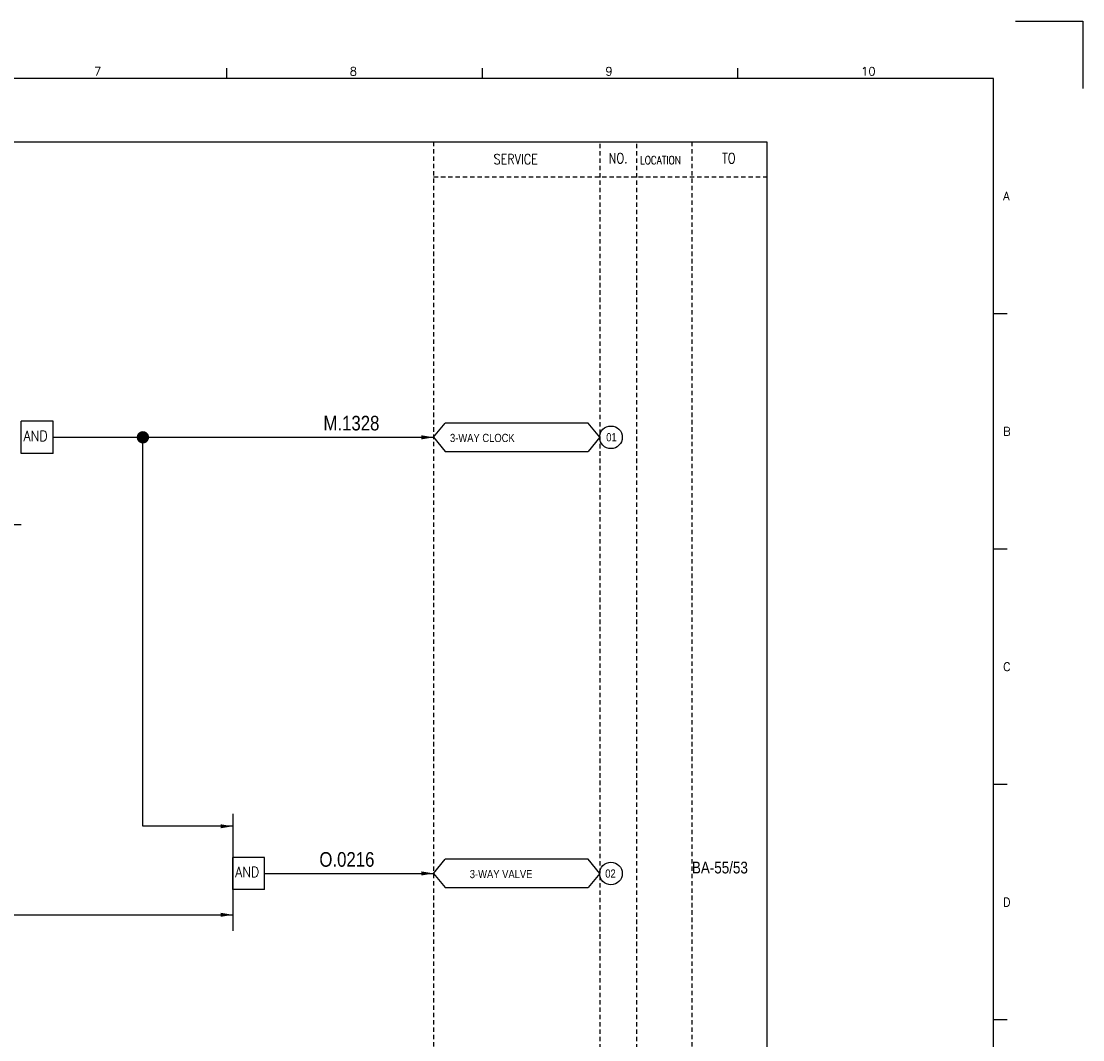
# Model space of a CAD drawing. Extents: x 1547 to 2513, y -183 to 500.
# Tile 4 of 4: x 2151 to 2513, y 152 to 500. Entities that reach past the tile are written whole.
import ezdxf
from ezdxf.enums import TextEntityAlignment as Align

# ---------------------------------------------------------------- set-up
doc = ezdxf.new("R2010")
doc.units = 0
doc.header["$MEASUREMENT"] = 0
doc.linetypes.add('HIDDEN', pattern=[4, 1.5, -1, 1.5])
doc.layers.get('0').update_dxf_attribs({"linetype": 'CONTINUOUS'})
doc.layers.get('DEFPOINTS').update_dxf_attribs({"linetype": 'CONTINUOUS'})
for name, color, linetype in [('CON', 4, 'CONTINUOUS'), ('DCS', 7, 'CONTINUOUS'), ('HID', 2, 'HIDDEN'), ('圖框CON', 4, 'CONTINUOUS'), ('框線', 6, 'CONTINUOUS')]:
    doc.layers.add(name, color=color, linetype=linetype)
doc.styles.add('DAYUKP', font='complex', dxfattribs={"bigfont": 'DAYUKP.SHX'})
doc.styles.add('ROMANS', font='romans', dxfattribs={"width": 0.8})
doc.styles.add('style3', font='ARIALN.TTF')

# ---------------------------------------------------------------- blocks, each defined once
blk = doc.blocks.new('LEADER')
at = {"layer": 'CON'}
blk.add_solid([(0.85, -0.57), (0.85, -1.57), (3.85, -1.07)], dxfattribs=at)
blk = doc.blocks.new('1')
at = {"layer": 'DEFPOINTS'}
blk.add_lwpolyline([(2189, 689.33), (2211.97, 689.33), (2211.97, 666.36)], dxfattribs=at)
at = {"layer": '圖框CON'}
for p, q in [((1919.66, 669.85), (1919.66, 673.29)), ((2006.95, 669.85), (2006.95, 673.29)), ((2094.24, 669.85), (2094.24, 673.29)), ((2186.14, 589.41), (2181.53, 589.41)), ((2186.14, 509.01), (2181.53, 509.01)), ((2186.14, 428.61), (2181.53, 428.61)), ((2186.14, 348.2), (2181.53, 348.2))]:
    blk.add_line(p, q, dxfattribs=at)
at = {"layer": '框線'}
for p, q in [((2181.53, 669.81), (1308.62, 669.81)), ((2181.53, 26.6), (2181.53, 669.81))]:
    blk.add_line(p, q, dxfattribs=at)
at = {"style": 'DAYUKP'}
for s, height, p in [('7', 2.87, (1874.39, 670.78)), ('8', 2.87, (1961.68, 670.78)), ('9', 2.87, (2048.97, 670.78)), ('10', 2.871, (2136.26, 670.78))]:
    blk.add_text(s, height=height, dxfattribs=at).set_placement(p)
for s, p in [('A', (2184.79, 629.6)), ('B', (2184.79, 549.2)), ('C', (2184.79, 468.8)), ('D', (2184.79, 388.39))]:
    blk.add_text(s, height=2.87, dxfattribs=at).set_placement(p, align=Align.MIDDLE_LEFT)

msp = doc.modelspace()

# ---------------------------------------------------------------- linework, layer by layer
at = {"layer": 'CON', "color": 6}
for p, q in [((2150.59, 352.07), (2150.59, 363.03)), ((2161.46, 363.03), (2150.59, 363.03)), ((2161.46, 352.07), (2161.46, 363.03)), ((2291.41, 357.55), (2295.31, 362.36)), ((2344.21, 362.36), (2295.31, 362.36)), ((2348.11, 357.55), (2344.21, 362.36)), ((2291.41, 357.55), (2295.31, 352.73)), ((2348.11, 357.55), (2344.21, 352.73)), ((2161.46, 352.07), (2150.59, 352.07)), ((2295.31, 352.73), (2344.21, 352.73)), ((2222.84, 228.95), (2222.84, 188.99)), ((2222.84, 203.1), (2222.84, 214.06)), ((2233.7, 214.06), (2222.84, 214.06)), ((2233.7, 203.1), (2233.7, 214.06)), ((2291.41, 208.57), (2295.31, 213.39)), ((2344.22, 213.39), (2295.31, 213.39)), ((2348.11, 208.57), (2344.22, 213.39)), ((2291.41, 208.57), (2295.31, 203.76)), ((2348.11, 208.57), (2344.22, 203.76)), ((2233.7, 203.1), (2222.84, 203.1)), ((2295.31, 203.76), (2344.22, 203.76))]:
    msp.add_line(p, q, dxfattribs=at)
at = {"layer": 'CON'}
for p, q in [((2161.46, 357.55), (2291.41, 357.55)), ((2192.14, 224.68), (2192.14, 357.55)), ((2150.59, 327.7), (2112.16, 327.7)), ((2222.84, 224.68), (2192.14, 224.68)), ((2233.7, 208.58), (2291.41, 208.57)), ((2059.85, 194.43), (2222.84, 194.43))]:
    msp.add_line(p, q, dxfattribs=at)
msp.add_lwpolyline([(1691.16, 458.47), (2405.16, 458.47), (2405.16, -41.33), (1691.16, -41.33)], close=True, dxfattribs=at)
at = {"layer": 'CON', "const_width": 2.1}
msp.add_lwpolyline([(2191.09, 357.55, 1), (2193.19, 357.55, 1)], format="xyb", close=True, dxfattribs=at)
at = {"layer": 'CON'}
for centre in [(2351.97, 357.55), (2351.97, 208.57)]:
    msp.add_circle(centre, 3.86, dxfattribs=at)
at = {"layer": 'HID'}
for p, q in [((2291.41, 458.47), (2291.41, -41.33)), ((2348.11, 457.77), (2348.11, -41.33)), ((2360.71, 457.77), (2360.71, -41.33)), ((2379.61, 458.47), (2379.61, -41.33)), ((2291.41, 446.57), (2405.16, 446.57))]:
    msp.add_line(p, q, dxfattribs=at)

# ---------------------------------------------------------------- block references
msp.add_blockref('1', (301.1, -189.64))
at = {"layer": 'CON', "xscale": 1.4, "yscale": 1.4, "zscale": 1.4}
for p in [(2286.02, 359.04), (2217.45, 226.17), (2286.02, 210.06), (2217.45, 195.93)]:
    msp.add_blockref('LEADER', p, dxfattribs=at)

# ---------------------------------------------------------------- texts
at = {"layer": 'CON', "style": 'ROMANS', "width": 0.8}
for s, p in [('SERVICE', (2319.45, 452.56)), ('NO.', (2354.41, 452.87)), ('TO', (2392.21, 452.87))]:
    msp.add_text(s, height=3.5, dxfattribs=at).set_placement(p, align=Align.MIDDLE)
at = {"layer": 'CON', "style": 'ROMANS'}
for s, height, width, p in [('LOCATION', 2.8, 0.8, (2361.85, 449.97)), ('AND', 3.5, 0.9, (2151.39, 355.23)), ('AND', 3.5, 0.9, (2223.63, 206.26))]:
    msp.add_text(s, height=height, dxfattribs=dict(at, width=width)).set_placement(p, align=Align.BOTTOM_LEFT)
at = {"layer": 'CON', "style": 'style3'}
for s, p in [('01', (2350.35, 355.34)), ('3-WAY CLOCK', (2297, 355.09)), ('3-WAY VALVE', (2303.76, 206.11)), ('02', (2350.02, 206.29))]:
    msp.add_text(s, height=2.8, dxfattribs=at).set_placement(p, align=Align.BOTTOM_LEFT)
msp.add_text('BA-55/53', height=4, dxfattribs=at).set_placement((2379.61, 208.57))
at = {"layer": 'DCS', "linetype": 'ByBlock', "style": 'style3'}
for s, p in [('M.1328', (2253.79, 359.89)), ('O.0216', (2252.4, 210.85))]:
    msp.add_text(s, height=5, dxfattribs=at).set_placement(p)

doc.saveas('drawing.dxf')
